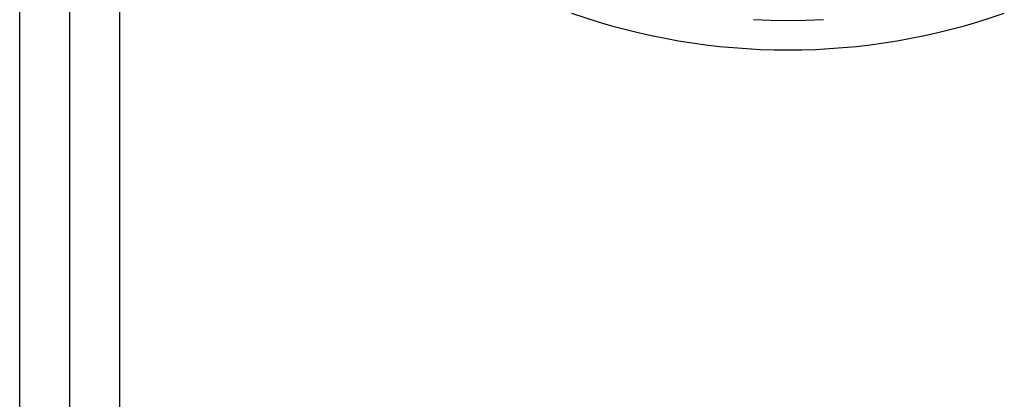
# Model space of a CAD drawing. Header units: inches. Extents: x 25 to 627, y 68 to 290.
# Tile 95 of 250: x 206.057 to 208.008, y 175.329 to 176.08. Entities that reach past the tile are written whole.
import ezdxf

# ---------------------------------------------------------------- set-up
doc = ezdxf.new("R2010")
doc.units = ezdxf.units.IN
doc.header["$MEASUREMENT"] = 0
doc.layers.add('Visible Edges(ANSI)', color=7, linetype='Continuous', lineweight=25)
doc.layers.add('Visible Tangent Edges(ANSI)', color=7, linetype='Continuous', lineweight=25)

msp = doc.modelspace()

# ---------------------------------------------------------------- linework, layer by layer
at = {"layer": 'Visible Edges(ANSI)'}
for p, q in [((206.1556, 192.4909), (206.1556, 160.7709)), ((206.0571, 161.5442), (206.0571, 191.7962))]:
    msp.add_line(p, q, dxfattribs=at)
msp.add_arc((207.5796, 177.3198), 1.2992, 250.7337, 289.2663, dxfattribs=at)
at = {"layer": 'Visible Tangent Edges(ANSI)'}
msp.add_line((206.2546, 192.4909), (206.2546, 160.7709), dxfattribs=at)
at = {"layer": 'Visible Tangent Edges(ANSI)', "flags": 128}
msp.add_lwpolyline([(207.511, 176.0808), (207.5457, 176.0793), (207.5804, 176.0789), (207.6151, 176.0794), (207.6498, 176.0809)], dxfattribs=at)

doc.saveas('drawing.dxf')
